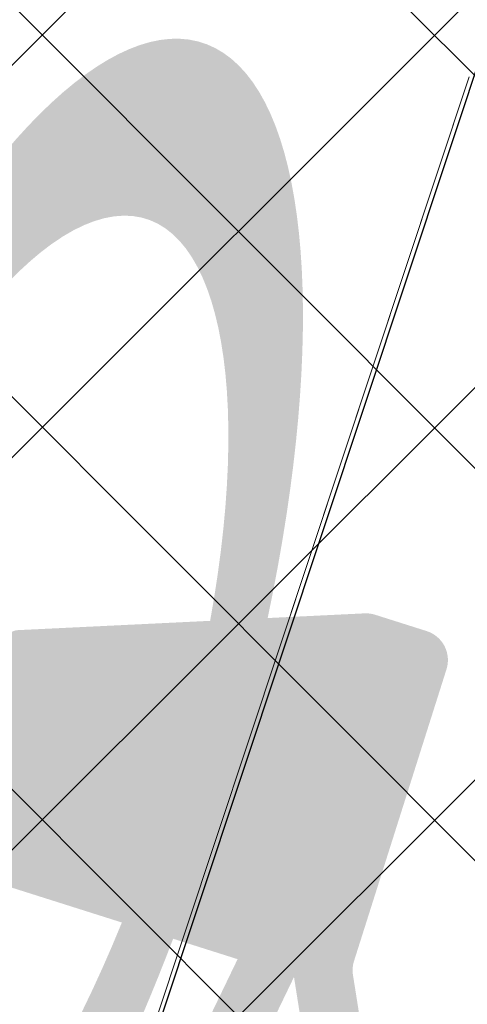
# Model space of a CAD drawing. Header units: metres. Extents: x 6599594 to 6600699, y 5687867 to 5691114.
# Tile 181 of 256: x 6599949.734 to 6599950.097, y 5688872.849 to 5688873.648. Entities that reach past the tile are written whole.
import ezdxf

# ---------------------------------------------------------------- set-up
doc = ezdxf.new("R2010")
doc.units = ezdxf.units.M
doc.header["$MEASUREMENT"] = 0
for name, pattern in [('1', [0]), ('GUK', [2, 1.5, -0.5]), ('GUZ', [1, 0.5, -0.5])]:
    doc.linetypes.add(name, pattern=pattern)
doc.layers.get('0').update_dxf_attribs({"color": 253, "linetype": 'CONTINUOUS', "lineweight": 13})
doc.layers.add('__gaPoziome', color=7, linetype='CONTINUOUS')
for name, color, linetype, lineweight in [('_kolor chodnik', 50, '1', 5), ('_kolor jezdnia', 4, '1', 0), ('_kolor pobocze', 211, '1', 5), ('_kolor zjazdy kostka', 7, '1', 5), ('_kolor ścieżka @ 1', 10, '1', 0), ('Dzialki', 130, '1', 30), ('Kontury', 252, 'GUK', 9), ('Uzytki', 252, 'GUZ', 9)]:
    doc.layers.add(name, color=color, linetype=linetype, lineweight=lineweight)
pattern_1 = [(45, (0, 0), (-0.1414213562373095, 0.1414213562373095), []), (135, (0, 0), (-0.1414213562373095, -0.1414213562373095), [])]

# ---------------------------------------------------------------- blocks, each defined once
blk = doc.blocks.new('*U1225')
at = {"linetype": 'Continuous', "lineweight": 0}
h = blk.add_hatch(color=0, dxfattribs=at)
edge = h.paths.add_edge_path()
edge.add_ellipse((-0.3500000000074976, 0.5999999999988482), major_axis=(0, 0.6000000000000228), ratio=0.3333333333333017, start_angle=352.7756741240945, end_angle=347.298609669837)
edge.add_line((-0.2379739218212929, 1.097042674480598), (-0.2315602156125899, 1.156915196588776))
edge.add_line((-0.2315602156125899, 1.156915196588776), (0.0049111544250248, 0.6839724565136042))
edge.add_arc((-0.0171736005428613, 0.672930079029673), 0.0246915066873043, -6.480149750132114e-12, 26.56505117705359, ccw=False)
edge.add_line((0.007517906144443, 0.6729300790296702), (0.0075179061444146, 0.4246915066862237))
edge.add_arc((0.032209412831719, 0.4246915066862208), 0.0246915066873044, 180, 270.0000000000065)
edge.add_line((0.032209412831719, 0.3999999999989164), (0.0760291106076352, 0.3999999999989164))
edge.add_arc((0.0760291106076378, 0.4246915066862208), 0.0246915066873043, 269.9999999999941, 290.3551038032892)
edge.add_line((0.0846177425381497, 0.4015418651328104), (0.1583063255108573, 0.4288806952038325))
edge.add_ellipse((0.349999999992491, 0.5999999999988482), major_axis=(0, 0.6000000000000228), ratio=0.3333333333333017, start_angle=131.7543516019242, end_angle=366.2961051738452)
edge.add_line((0.2871538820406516, 1.169608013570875), (0.2152697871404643, 1.519009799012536))
edge.add_line((0.2152697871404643, 1.519009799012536), (0.2505309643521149, 1.76523323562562))
edge.add_line((0.2505309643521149, 1.76523323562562), (0.256238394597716, 1.765233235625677))
edge.add_line((0.256238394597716, 1.765233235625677), (0.271304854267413, 1.807733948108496))
edge.add_line((0.271304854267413, 1.807733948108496), (0.271304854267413, 1.863168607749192))
edge.add_line((0.271304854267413, 1.863168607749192), (0.1430894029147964, 1.863168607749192))
edge.add_line((0.1430894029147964, 1.863168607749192), (0.1368954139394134, 1.807733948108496))
edge.add_line((0.1368954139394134, 1.807733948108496), (0.2025543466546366, 1.765233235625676))
edge.add_line((0.2025543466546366, 1.765233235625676), (0.1848099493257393, 1.641330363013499))
edge.add_line((0.1848099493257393, 1.641330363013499), (-0.1796683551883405, 1.641330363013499))
edge.add_line((-0.1796683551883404, 1.641330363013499), (-0.1591600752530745, 1.832776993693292))
edge.add_spline(control_points=[(-0.1591600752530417, 1.832776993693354), (-0.1570904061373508, 1.839129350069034), (-0.1468880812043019, 1.858757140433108), (-0.1198635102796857, 1.861324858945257), (-0.1004585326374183, 1.863168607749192)], knot_values=[0, 0, 0, 0, 0.0202501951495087, 0.0718217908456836, 0.0718217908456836, 0.0718217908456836, 0.0718217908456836], degree=3, periodic=0)
edge.add_line((-0.1004585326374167, 1.863168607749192), (-0.0500000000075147, 1.863168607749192))
edge.add_line((-0.0500000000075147, 1.863168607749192), (-0.0500000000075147, 1.999999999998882))
edge.add_line((-0.0500000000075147, 1.999999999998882), (-0.1309817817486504, 1.999999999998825))
edge.add_spline(control_points=[(-0.13098178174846, 1.999999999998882), (-0.1393453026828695, 1.998699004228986), (-0.1489517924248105, 1.994455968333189), (-0.1568901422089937, 1.98915083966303)], knot_values=[0.0674842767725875, 0.0674842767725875, 0.0674842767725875, 0.0674842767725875, 0.0937358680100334, 0.0937358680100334, 0.0937358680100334, 0.0937358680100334], degree=3, periodic=0)
edge.add_arc((-0.1158451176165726, 1.918452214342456), 0.0817495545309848, 120.1378761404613, 168.8932970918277)
edge.add_line((-0.1960635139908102, 1.934200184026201), (-0.2789103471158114, 1.160817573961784))
h.paths.add_polyline_path([(-0.1948081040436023, 1.499999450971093), (0.1645697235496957, 1.499999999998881), (0.0499999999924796, 0.6999999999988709), (-0.2221906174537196, 1.244381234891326)], flags=16)
edge = h.paths.add_edge_path(flags=16)
edge.add_ellipse((-0.3500000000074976, 0.5999999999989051), major_axis=(0, -0.4499999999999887), ratio=0.3500721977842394, start_angle=172.4065935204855, end_angle=524.7460656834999, ccw=False)
edge.add_line((-0.293937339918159, 1.020539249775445), (-0.3245900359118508, 0.7343935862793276))
edge.add_arc((-0.3373168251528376, 0.7357569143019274), 0.0127996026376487, 322.797032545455, 353.88563826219, ccw=False)
edge.add_line((-0.3271219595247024, 0.7280177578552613), (-0.3593446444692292, 0.6855705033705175))
edge.add_arc((-0.3302445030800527, 0.6634799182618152), 0.0365350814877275, 142.7970325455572, 179.9999999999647)
edge.add_line((-0.3667795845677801, 0.6634799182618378), (-0.366779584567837, 0.5711774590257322))
edge.add_arc((-0.3539799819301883, 0.5711774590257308), 0.0127996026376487, 180, 270.0000000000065)
edge.add_line((-0.3539799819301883, 0.558377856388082), (-0.3459871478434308, 0.558377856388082))
edge.add_arc((-0.345987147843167, 0.5711774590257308), 0.0127996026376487, 269.9999999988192, 333.0194612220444)
edge.add_spline(control_points=[(-0.3345806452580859, 0.5653704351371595), (-0.3223100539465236, 0.5894730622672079), (-0.3007053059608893, 0.6324936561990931), (-0.2827209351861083, 0.6805993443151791), (-0.2801993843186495, 0.7028830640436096), (-0.2800171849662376, 0.7045650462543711)], knot_values=[0.0078877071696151, 0.0078877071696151, 0.0078877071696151, 0.0078877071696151, 0.089430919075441, 0.1528578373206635, 0.1580227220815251, 0.1580227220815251, 0.1580227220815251, 0.1580227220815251], degree=3, periodic=0)
edge.add_line((-0.2800171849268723, 0.7045650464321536), (-0.2531900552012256, 0.9549987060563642))
edge = h.paths.add_edge_path(flags=16)
edge.add_line((0.195220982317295, 1.379012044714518), (0.2489608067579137, 1.117802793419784))
edge.add_ellipse((0.349999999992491, 0.5999999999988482), major_axis=(0, 0.6000000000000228), ratio=0.3333333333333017, start_angle=371.0414200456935, end_angle=423.1107733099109)
edge.add_line((0.1527973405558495, 0.6999999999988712), (0.0979809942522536, 0.6999999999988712))
edge.add_line((0.0979809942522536, 0.6999999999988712), (0.195220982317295, 1.379012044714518))
edge = h.paths.add_edge_path(flags=16)
edge.add_ellipse((0.349999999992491, 0.5999999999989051), major_axis=(0, -0.4499999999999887), ratio=0.3500721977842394, start_angle=316.31798467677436, end_angle=596.9330963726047, ccw=False)
edge.add_line((0.2020913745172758, 0.4451251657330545), (0.3499999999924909, 0.4999999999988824))
edge.add_arc((0.2781116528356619, 0.5949437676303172), 0.1190892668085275, 307.1318264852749, 362.4333669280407)
edge.add_line((0.3970935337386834, 0.5999999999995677), (0.3970935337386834, 0.6753084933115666))
edge.add_arc((0.372402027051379, 0.6753084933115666), 0.0246915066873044, 0, 90)
edge.add_line((0.372402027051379, 0.699999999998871), (0.1964064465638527, 0.6999999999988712))

msp = doc.modelspace()

# ---------------------------------------------------------------- hatches: boundary and pattern name
at = {"layer": '_kolor chodnik'}
h = msp.add_hatch(dxfattribs=at)
h.set_pattern_fill('ANSI37', color=256, scale=1.6)
h.set_pattern_definition(pattern_1)
h.paths.add_polyline_path([(6599849.938171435, 5688542.085872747), (6599852.232147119, 5688548.938742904), (6599853.573135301, 5688548.489851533), (6599853.827082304, 5688549.248475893), (6599851.793849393, 5688549.929093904), (6599849.895278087, 5688548.982823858), (6599847.823506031, 5688542.793750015)])
edge = h.paths.add_edge_path()
edge.add_line((6600018.106075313, 5689087.454911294), (6600022.42781917, 5689091.229234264))
edge.add_line((6600022.42781917, 5689091.229234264), (6600020.233254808, 5689093.742094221))
edge.add_line((6600020.233254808, 5689093.742094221), (6600017.159471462, 5689091.057656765))
edge.add_arc((6600023.275194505, 5689085.385140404), 8.34143334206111, 137.1531558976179, 148.8016577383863)
edge.add_line((6600016.140105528, 5689089.706021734), (6600018.106075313, 5689087.454911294))
h.paths.add_polyline_path([(6600038.501784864, 5689187.59229436), (6600037.906968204, 5689187.700586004), (6600037.638296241, 5689186.224843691), (6600038.240083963, 5689186.115282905)])
h.paths.add_polyline_path([(6600069.098302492, 5689360.276020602), (6600068.321239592, 5689360.413462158), (6600068.064048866, 5689358.936495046), (6600068.836639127, 5689358.799546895)])
h.paths.add_polyline_path([(6600082.393785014, 5689362.950258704), (6600082.941124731, 5689366.103121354), (6600081.481377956, 5689366.361351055), (6600080.923159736, 5689363.210828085)])
h.paths.add_polyline_path([(6600074.022236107, 5689388.065861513), (6600072.983907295, 5689388.249860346), (6600072.723374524, 5689386.772538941), (6600073.760538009, 5689386.588865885)])
h.paths.add_polyline_path([(6600105.602402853, 5689486.45426531), (6600106.738797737, 5689489.760539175), (6600105.28818975, 5689490.281952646), (6600104.132785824, 5689486.965912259)])
h.paths.add_polyline_path([(6600132.519778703, 5689678.737346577), (6600131.636986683, 5689678.922259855), (6600131.330470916, 5689677.453953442), (6600132.212256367, 5689677.269208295)])
h.paths.add_polyline_path([(6600156.649397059, 5689798.7449027), (6600156.48800471, 5689797.95886096), (6600157.450195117, 5689797.757316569), (6600157.615023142, 5689798.542205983)])
h.paths.add_polyline_path([(6600189.055358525, 5689948.643107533), (6600187.902868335, 5689948.884512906), (6600187.600024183, 5689947.417400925), (6600188.748131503, 5689947.176379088)])
edge = h.paths.add_edge_path()
edge.add_line((6600204.459383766, 5690032.969035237), (6600204.153258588, 5690031.227801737))
edge.add_arc((6600202.328347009, 5690027.299936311), 4.331100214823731, 41.853001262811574, 65.08011546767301, ccw=False)
edge.add_arc((6600032.903931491, 5690051.979071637), 174.020003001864, 352.8070218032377, 353.495463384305)
edge.add_arc((6600202.372679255, 5690027.343587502), 5.999999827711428, 55.12102442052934, 69.64815978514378)
edge = h.paths.add_edge_path()
edge.add_line((6600205.046027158, 5690040.265402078), (6600204.972740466, 5690038.483452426))
edge.add_arc((6600203.986269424, 5690044.401803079), 5.999999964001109, 279.4630688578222, 294.9140560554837)
edge.add_line((6600206.513819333, 5690038.960158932), (6600206.607027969, 5690041.030672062))
edge.add_arc((6600203.986269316, 5690044.401803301), 4.270000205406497, 284.3702444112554, 307.86193139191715, ccw=False)
edge = h.paths.add_edge_path()
edge.add_arc((6600203.547470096, 5690044.558759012), 6.446878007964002, 324.43500910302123, 356.20133685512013, ccw=False)
edge.add_arc((6600203.986269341, 5690044.401803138), 6.000000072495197, 323.2169970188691, 357.4193489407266)
h.paths.add_polyline_path([(6600208.910055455, 5690121.713696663), (6600208.146285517, 5690121.748120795), (6600207.125602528, 5690121.794124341), (6600209.971605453, 5690121.665851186)])
edge = h.paths.add_edge_path()
edge.add_line((6600238.769818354, 5690481.648294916), (6600240.338176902, 5690490.87374652))
edge.add_line((6600240.338176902, 5690490.87374652), (6600241.251295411, 5690510.829461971))
edge.add_line((6600241.251295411, 5690510.829461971), (6600239.524022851, 5690510.928942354))
edge.add_line((6600239.524022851, 5690510.928942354), (6600238.633343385, 5690491.167757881))
edge.add_line((6600238.633343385, 5690491.167757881), (6600234.579716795, 5690467.661262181))
edge.add_line((6600234.579716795, 5690467.661262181), (6600234.449796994, 5690464.966873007))
edge.add_arc((6600242.443669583, 5690464.607462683), 8.001948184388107, 177.4256737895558, 268.2543056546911)
edge.add_line((6600242.199903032, 5690456.609228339), (6600242.216657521, 5690457.359274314))
edge.add_line((6600242.216657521, 5690457.359274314), (6600242.305257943, 5690458.836738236))
edge.add_arc((6600242.444504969, 5690464.607952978), 5.772894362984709, 177.0298084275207, 268.6178439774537, ccw=False)
edge.add_line((6600236.679365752, 5690464.907083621), (6600236.951876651, 5690470.95443634))
edge.add_line((6600236.951876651, 5690470.95443634), (6600238.15078669, 5690478.210832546))
edge.add_line((6600238.15078669, 5690478.210832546), (6600238.769818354, 5690481.648294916))
h.paths.add_polyline_path([(6600238.769818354, 5690481.648294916), (6600238.15078669, 5690478.210832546), (6600239.670056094, 5690477.930590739), (6600240.266710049, 5690481.376366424)])
edge = h.paths.add_edge_path()
edge.add_line((6600223.366500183, 5690460.339976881), (6600223.278629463, 5690457.997544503))
edge.add_arc((6600220.967166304, 5690465.656339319), 7.999999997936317, 286.7940807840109, 300.2738222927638)
edge.add_line((6600225.000231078, 5690458.747331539), (6600225.240084, 5690461.623695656))
edge.add_arc((6600221.105749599, 5690465.648640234), 5.76999998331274, 293.06724424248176, 315.7681070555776, ccw=False)
edge = h.paths.add_edge_path()
edge.add_arc((6600220.025145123, 5690444.676291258), 5.770000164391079, 37.996647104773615, 59.94382588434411, ccw=False)
edge.add_line((6600224.572175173, 5690448.22839199), (6600224.817793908, 5690451.081798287))
edge.add_arc((6600220.025145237, 5690444.676291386), 7.999999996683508, 53.19588653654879, 68.15166733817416)
edge.add_line((6600223.00235276, 5690452.101669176), (6600222.91504296, 5690449.670427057))
edge = h.paths.add_edge_path()
edge.add_arc((6600221.105749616, 5690465.648640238), 7.999999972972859, 328.0222308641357, 357.0132597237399)
edge.add_line((6600229.094882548, 5690465.23180147), (6600229.218816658, 5690467.593604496))
edge.add_line((6600229.218816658, 5690467.593604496), (6600228.218919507, 5690467.645774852))
edge.add_line((6600228.218919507, 5690467.645774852), (6600227.891778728, 5690461.411918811))
h.paths.add_polyline_path([(6600200.980142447, 5690012.236744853), (6600202.317278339, 5690011.956662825), (6600202.522293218, 5690012.935421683), (6600201.182321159, 5690013.216097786)])
h.paths.add_polyline_path([(6600196.457878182, 5689983.98337835), (6600195.202332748, 5689984.246370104), (6600194.899091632, 5689982.777335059), (6600196.150355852, 5689982.515240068)])
edge = h.paths.add_edge_path()
edge.add_line((6600112.305909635, 5689517.991018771), (6600112.691041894, 5689519.807934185))
edge.add_line((6600112.691041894, 5689519.807934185), (6600113.245521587, 5689522.423769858))
edge.add_line((6600113.245521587, 5689522.423769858), (6600111.553124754, 5689522.782507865))
edge.add_line((6600111.553124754, 5689522.782507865), (6600107.405864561, 5689503.21722655))
edge.add_line((6600107.405864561, 5689503.21722655), (6600099.494506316, 5689480.361667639))
edge.add_line((6600099.494506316, 5689480.361667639), (6600099.182814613, 5689478.891218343))
edge.add_arc((6600107.008997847, 5689477.232359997), 8.000059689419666, 168.0325629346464, 257.7529108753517)
edge.add_line((6600105.311960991, 5689469.414366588), (6600105.784990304, 5689471.593619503))
edge.add_arc((6600107.008927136, 5689477.232314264), 5.769999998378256, 168.0321375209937, 257.7533362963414, ccw=False)
edge.add_line((6600101.364343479, 5689478.42879883), (6600101.647245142, 5689479.76342708))
edge.add_line((6600101.647245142, 5689479.76342708), (6600104.132785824, 5689486.965912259))
edge.add_line((6600104.132785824, 5689486.965912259), (6600105.28818975, 5689490.281952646))
edge.add_line((6600105.28818975, 5689490.281952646), (6600108.240043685, 5689498.809726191))
edge.add_line((6600108.240043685, 5689498.809726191), (6600112.305909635, 5689517.991018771))
h.paths.add_polyline_path([(6600136.009573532, 5689645.499114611), (6600138.333647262, 5689645.012304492), (6600138.661671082, 5689646.578318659), (6600134.869459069, 5689647.372651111)])
at = {"layer": '_kolor jezdnia'}
h = msp.add_hatch(dxfattribs=at)
h.set_pattern_fill('ANSI37', color=4, scale=3.5)
h.set_pattern_definition([(45, (0, 0), (-0.3093592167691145, 0.3093592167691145), []), (135, (0, 0), (-0.3093592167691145, -0.3093592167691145), [])])
edge = h.paths.add_edge_path()
edge.add_line((6599833.066047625, 5688539.933393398), (6599850.649511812, 5688527.983462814))
edge.add_arc((6599857.337592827, 5688536.653968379), 10.95025544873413, 169.5012687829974, 232.3548431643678, ccw=False)
edge.add_arc((6599858.085851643, 5688536.618142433), 11.69295282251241, 162.2507788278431, 169.9967502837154, ccw=False)
edge.add_line((6599846.949484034, 5688540.182754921), (6599847.823506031, 5688542.793750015))
edge.add_line((6599847.823506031, 5688542.793750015), (6599849.895278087, 5688548.982823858))
edge.add_line((6599849.895278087, 5688548.982823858), (6599852.434748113, 5688556.56906746))
edge.add_line((6599852.434748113, 5688556.56906746), (6599928.48625871, 5688783.760284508))
edge.add_line((6599928.48625871, 5688783.760284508), (6599931.025728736, 5688791.34652811))
edge.add_line((6599931.025728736, 5688791.34652811), (6599996.657773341, 5688987.411326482))
edge.add_line((6599996.657773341, 5688987.411326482), (6599999.197243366, 5688994.997570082))
edge.add_line((6599999.197243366, 5688994.997570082), (6600021.930100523, 5689062.908193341))
edge.add_line((6600021.930100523, 5689062.908193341), (6600017.620224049, 5689067.371531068))
edge.add_line((6600017.620224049, 5689067.371531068), (6600016.714558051, 5689064.654078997))
edge.add_line((6600016.714558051, 5689064.654078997), (6600012.423620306, 5689051.835617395))
edge.add_line((6600012.423620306, 5689051.835617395), (6600009.884150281, 5689044.249373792))
edge.add_line((6600009.884150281, 5689044.249373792), (6599977.53516164, 5688947.612159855))
edge.add_line((6599977.53516164, 5688947.612159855), (6599974.995691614, 5688940.025916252))
edge.add_line((6599974.995691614, 5688940.025916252), (6599942.096912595, 5688841.746295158))
edge.add_line((6599942.096912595, 5688841.746295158), (6599939.557442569, 5688834.160051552))
edge.add_line((6599939.557442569, 5688834.160051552), (6599882.679288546, 5688664.246042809))
edge.add_line((6599882.679288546, 5688664.246042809), (6599880.139818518, 5688656.659799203))
edge.add_line((6599880.139818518, 5688656.659799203), (6599852.46454386, 5688573.984527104))
edge.add_line((6599852.46454386, 5688573.984527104), (6599842.470137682, 5688544.127903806))
edge.add_arc((6599835.706422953, 5688546.652910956), 7.219660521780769, 248.5480913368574, 339.52856074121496, ccw=False)
h.paths.add_polyline_path([(6600044.653202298, 5689172.271628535), (6600046.276244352, 5689181.431901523), (6600047.759199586, 5689189.801539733), (6600051.0603021, 5689208.432603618), (6600052.368792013, 5689215.817578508), (6600054.808584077, 5689229.587499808), (6600056.11707399, 5689236.972474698), (6600057.346666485, 5689243.912161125), (6600058.655146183, 5689251.297078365), (6600058.831439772, 5689252.292060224), (6600060.098987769, 5689259.445963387), (6600060.139929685, 5689259.677035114), (6600061.407468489, 5689266.830886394), (6600072.329030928, 5689328.470998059), (6600073.637511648, 5689335.855921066), (6600077.337304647, 5689356.73715072), (6600078.820259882, 5689365.106788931), (6600081.142794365, 5689378.214921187), (6600082.538516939, 5689386.092227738), (6600095.187867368, 5689457.483787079), (6600091.082877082, 5689465.8405575), (6600089.043088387, 5689454.328211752), (6600087.870641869, 5689447.711051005), (6600087.560133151, 5689445.958573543), (6600086.562151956, 5689440.326076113), (6600082.433200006, 5689417.022719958), (6600080.95024477, 5689408.65308175), (6600077.202698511, 5689387.502337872), (6600075.719743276, 5689379.132699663), (6600073.469199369, 5689366.430874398), (6600071.986244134, 5689358.061236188), (6600069.98686466, 5689346.776955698), (6600068.591142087, 5689338.899649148), (6600065.559290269, 5689321.78820693), (6600064.163567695, 5689313.910900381), (6600059.719426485, 5689288.828650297), (6600058.323703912, 5689280.951343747), (6600057.563846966, 5689276.662793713), (6600056.168124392, 5689268.785487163), (6600054.804920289, 5689261.091711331), (6600053.409197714, 5689253.21440478), (6600053.264817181, 5689252.399536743), (6600051.869094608, 5689244.522230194), (6600051.183555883, 5689240.653124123), (6600049.787833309, 5689232.775817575), (6600046.593849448, 5689214.749319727), (6600045.198126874, 5689206.872013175), (6600044.41754409, 5689202.466488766), (6600042.934588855, 5689194.096850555), (6600036.429952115, 5689157.38538759), (6600034.946996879, 5689149.01574938), (6600030.579776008, 5689124.367629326), (6600027.529365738, 5689107.151445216), (6600024.895072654, 5689094.014582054), (6600030.583685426, 5689094.264316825), (6600032.945013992, 5689106.191885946), (6600043.170247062, 5689163.901990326)])
edge = h.paths.add_edge_path()
edge.add_line((6600111.106812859, 5689535.144351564), (6600111.256844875, 5689535.85214863))
edge.add_line((6600111.256844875, 5689535.85214863), (6600112.915748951, 5689543.678261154))
edge.add_line((6600112.915748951, 5689543.678261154), (6600117.304772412, 5689564.384094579))
edge.add_line((6600117.304772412, 5689564.384094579), (6600119.067357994, 5689572.699339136))
edge.add_line((6600119.067357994, 5689572.699339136), (6600120.087667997, 5689577.512794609))
edge.add_line((6600120.087667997, 5689577.512794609), (6600121.642890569, 5689584.849775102))
edge.add_line((6600121.642890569, 5689584.849775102), (6600128.436769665, 5689616.900852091))
edge.add_line((6600128.436769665, 5689616.900852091), (6600129.991992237, 5689624.237832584))
edge.add_line((6600129.991992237, 5689624.237832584), (6600132.660554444, 5689636.827148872))
edge.add_line((6600132.660554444, 5689636.827148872), (6600133.208838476, 5689639.444704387))
edge.add_line((6600133.208838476, 5689639.444704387), (6600134.848957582, 5689647.274775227))
edge.add_line((6600134.848957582, 5689647.274775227), (6600138.97649476, 5689666.979995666))
edge.add_line((6600138.97649476, 5689666.979995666), (6600140.51410642, 5689674.320687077))
edge.add_line((6600140.51410642, 5689674.320687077), (6600145.209128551, 5689696.735129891))
edge.add_line((6600145.209128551, 5689696.735129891), (6600146.746740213, 5689704.075821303))
edge.add_line((6600146.746740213, 5689704.075821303), (6600151.462308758, 5689726.588354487))
edge.add_line((6600151.462308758, 5689726.588354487), (6600152.999920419, 5689733.929045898))
edge.add_line((6600152.999920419, 5689733.929045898), (6600155.244070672, 5689744.642813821))
edge.add_line((6600155.244070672, 5689744.642813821), (6600156.781682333, 5689751.983505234))
edge.add_line((6600156.781682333, 5689751.983505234), (6600161.635515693, 5689775.156126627))
edge.add_line((6600161.635515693, 5689775.156126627), (6600163.378142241, 5689783.475576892))
edge.add_line((6600163.378142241, 5689783.475576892), (6600163.850769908, 5689785.731942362))
edge.add_line((6600163.850769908, 5689785.731942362), (6600167.028500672, 5689800.902704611))
edge.add_line((6600167.028500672, 5689800.902704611), (6600179.49088801, 5689860.399222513))
edge.add_line((6600179.49088801, 5689860.399222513), (6600181.233514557, 5689868.718672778))
edge.add_line((6600181.233514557, 5689868.718672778), (6600181.84713393, 5689871.648144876))
edge.add_line((6600181.84713393, 5689871.648144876), (6600183.384745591, 5689878.988836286))
edge.add_line((6600183.384745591, 5689878.988836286), (6600184.935818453, 5689886.393792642))
edge.add_line((6600184.935818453, 5689886.393792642), (6600186.575937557, 5689894.223863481))
edge.add_line((6600186.575937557, 5689894.223863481), (6600194.05133812, 5689929.912074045))
edge.add_line((6600194.05133812, 5689929.912074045), (6600195.691457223, 5689937.742144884))
edge.add_line((6600195.691457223, 5689937.742144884), (6600202.915799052, 5689972.231779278))
edge.add_line((6600202.915799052, 5689972.231779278), (6600204.555918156, 5689980.061850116))
edge.add_line((6600204.555918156, 5689980.061850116), (6600206.062781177, 5689987.255744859))
edge.add_line((6600206.062781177, 5689987.255744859), (6600207.702900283, 5689995.085815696))
edge.add_line((6600207.702900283, 5689995.085815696), (6600210.232559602, 5690007.162628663))
edge.add_line((6600210.232559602, 5690007.162628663), (6600211.694938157, 5690014.144150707))
edge.add_arc((6600028.177652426, 5690052.584442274), 187.5000004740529, 348.1696294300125, 357.4195276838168)
edge.add_line((6600215.487522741, 5690044.142720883), (6600208.310270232, 5690026.480446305))
edge.add_arc((6600032.903933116, 5690051.97907145), 177.2500013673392, 348.1696294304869, 351.7289130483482, ccw=False)
edge.add_line((6600206.38894146, 5690015.640182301), (6600205.966941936, 5690013.625519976))
edge.add_line((6600205.966941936, 5690013.625519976), (6600204.326822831, 5690005.795449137))
edge.add_line((6600204.326822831, 5690005.795449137), (6600197.076961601, 5689971.183982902))
edge.add_line((6600197.076961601, 5689971.183982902), (6600195.334335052, 5689962.864532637))
edge.add_line((6600195.334335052, 5689962.864532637), (6600193.44722506, 5689953.855305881))
edge.add_line((6600193.44722506, 5689953.855305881), (6600191.909227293, 5689946.512771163))
edge.add_line((6600191.909227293, 5689946.512771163), (6600185.496844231, 5689915.899498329))
edge.add_line((6600185.496844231, 5689915.899498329), (6600183.856521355, 5689908.068454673))
edge.add_line((6600183.856521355, 5689908.068454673), (6600182.066605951, 5689899.523243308))
edge.add_line((6600182.066605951, 5689899.523243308), (6600180.32407057, 5689891.204228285))
edge.add_line((6600180.32407057, 5689891.204228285), (6600174.320344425, 5689862.541919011))
edge.add_line((6600174.320344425, 5689862.541919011), (6600172.577809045, 5689854.222903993))
edge.add_line((6600172.577809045, 5689854.222903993), (6600163.663810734, 5689811.666703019))
edge.add_line((6600163.663810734, 5689811.666703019), (6600162.023782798, 5689803.837067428))
edge.add_line((6600162.023782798, 5689803.837067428), (6600160.924220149, 5689798.587659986))
edge.add_line((6600160.924220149, 5689798.587659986), (6600159.279208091, 5689790.734229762))
edge.add_line((6600159.279208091, 5689790.734229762), (6600157.107250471, 5689780.365115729))
edge.add_line((6600157.107250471, 5689780.365115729), (6600155.462238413, 5689772.511685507))
edge.add_line((6600155.462238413, 5689772.511685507), (6600153.380318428, 5689762.572418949))
edge.add_line((6600153.380318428, 5689762.572418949), (6600151.735124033, 5689754.718118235))
edge.add_line((6600151.735124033, 5689754.718118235), (6600148.586504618, 5689739.686336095))
edge.add_line((6600148.586504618, 5689739.686336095), (6600146.885007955, 5689731.563243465))
edge.add_line((6600146.885007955, 5689731.563243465), (6600141.75088822, 5689707.052510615))
edge.add_line((6600141.75088822, 5689707.052510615), (6600140.110896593, 5689699.223048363))
edge.add_line((6600140.110896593, 5689699.223048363), (6600133.483561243, 5689667.583574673))
edge.add_line((6600133.483561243, 5689667.583574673), (6600131.860394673, 5689659.834436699))
edge.add_line((6600131.860394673, 5689659.834436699), (6600131.740984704, 5689659.26436315))
edge.add_line((6600131.740984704, 5689659.26436315), (6600130.117814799, 5689651.515209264))
edge.add_line((6600130.117814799, 5689651.515209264), (6600127.27873359, 5689637.961189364))
edge.add_line((6600127.27873359, 5689637.961189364), (6600126.924568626, 5689636.290366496))
edge.add_line((6600126.924568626, 5689636.290366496), (6600125.166244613, 5689627.995226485))
edge.add_line((6600125.166244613, 5689627.995226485), (6600118.009503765, 5689594.232298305))
edge.add_line((6600118.009503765, 5689594.232298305), (6600116.25117975, 5689585.937158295))
edge.add_line((6600116.25117975, 5689585.937158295), (6600113.665314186, 5689573.737975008))
edge.add_line((6600113.665314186, 5689573.737975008), (6600111.898534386, 5689565.402943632))
edge.add_line((6600111.898534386, 5689565.402943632), (6600104.889982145, 5689532.339115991))
edge.add_line((6600104.889982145, 5689532.339115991), (6600103.22663594, 5689524.492047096))
edge.add_line((6600103.22663594, 5689524.492047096), (6600096.623876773, 5689493.342605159))
edge.add_line((6600096.623876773, 5689493.342605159), (6600094.968986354, 5689485.535427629))
edge.add_line((6600094.968986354, 5689485.535427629), (6600094.300101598, 5689482.379870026))
edge.add_line((6600094.300101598, 5689482.379870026), (6600099.182814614, 5689478.891218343))
edge.add_line((6600099.182814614, 5689478.891218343), (6600099.494506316, 5689480.361667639))
edge.add_line((6600099.494506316, 5689480.361667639), (6600111.106812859, 5689535.144351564))
edge = h.paths.add_edge_path()
edge.add_arc((6600239.213891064, 5690851.400367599), 10.00000000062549, -2.8342403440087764, 76.13703556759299, ccw=False)
edge.add_line((6600249.201658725, 5690850.905901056), (6600249.082723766, 5690848.503524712))
edge.add_line((6600249.082723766, 5690848.503524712), (6600247.016487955, 5690806.767468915))
edge.add_line((6600247.016487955, 5690806.767468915), (6600246.092398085, 5690789.152178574))
edge.add_line((6600246.092398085, 5690789.152178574), (6600233.768116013, 5690572.015170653))
edge.add_line((6600233.768116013, 5690572.015170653), (6600228.959056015, 5690465.296202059))
edge.add_line((6600228.959056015, 5690465.296202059), (6600234.588724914, 5690465.017134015))
edge.add_line((6600234.588724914, 5690465.017134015), (6600239.262540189, 5690571.767576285))
edge.add_line((6600239.262540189, 5690571.767576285), (6600252.50503885, 5690806.400146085))
edge.add_line((6600252.50503885, 5690806.400146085), (6600254.569211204, 5690848.094521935))
edge.add_arc((6600262.559425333, 5690847.6989487), 7.999999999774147, 76.13703557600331, 177.1657596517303, ccw=False)
edge.add_line((6600264.476229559, 5690855.465921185), (6600241.609896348, 5690861.109083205))
edge = h.paths.add_edge_path()
edge.add_line((6600250.031475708, 5690451.625307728), (6600250.231741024, 5690455.772579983))
edge.add_line((6600250.231741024, 5690455.772579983), (6600246.257763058, 5690456.417303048))
edge.add_line((6600246.257763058, 5690456.417303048), (6600242.171761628, 5690456.61060902))
edge.add_arc((6600242.563100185, 5690464.586983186), 7.985968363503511, 176.9123644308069, 267.1911945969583, ccw=False)
edge.add_line((6600234.588724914, 5690465.017134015), (6600228.959056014, 5690465.296202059))
edge.add_arc((6600220.965133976, 5690465.657286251), 8.002072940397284, 267.8289300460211, 357.413716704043, ccw=False)
edge.add_line((6600220.661989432, 5690457.660957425), (6600212.406915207, 5690458.119572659))
edge.add_line((6600212.406915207, 5690458.119572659), (6600208.431872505, 5690457.817501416))
edge.add_line((6600208.431872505, 5690457.817501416), (6600208.233912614, 5690454.548331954))
edge.add_line((6600208.233912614, 5690454.548331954), (6600212.129565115, 5690453.127270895))
edge.add_line((6600212.129565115, 5690453.127270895), (6600218.640548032, 5690452.76554962))
edge.add_line((6600218.640548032, 5690452.76554962), (6600216.486747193, 5690452.885205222))
edge.add_line((6600216.486747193, 5690452.885205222), (6600220.468905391, 5690452.663974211))
edge.add_arc((6600220.025145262, 5690444.676291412), 7.99999997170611, -0.3386579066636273, 86.8201700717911, ccw=False)
edge.add_line((6600228.025005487, 5690444.629006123), (6600227.803602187, 5690439.649256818))
edge.add_line((6600227.803602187, 5690439.649256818), (6600226.885525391, 5690435.936828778))
edge.add_line((6600226.885525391, 5690435.936828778), (6600225.534849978, 5690405.967249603))
edge.add_line((6600225.534849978, 5690405.967249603), (6600226.115199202, 5690402.187514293))
edge.add_line((6600226.115199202, 5690402.187514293), (6600213.445139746, 5690121.008786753))
edge.add_line((6600213.445139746, 5690121.008786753), (6600213.352800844, 5690118.960058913))
edge.add_line((6600213.352800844, 5690118.960058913), (6600209.980184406, 5690044.131649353))
edge.add_arc((6600203.98626942, 5690044.401803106), 5.999999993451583, 257.4162346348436, 357.41934921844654, ccw=False)
edge.add_line((6600202.679069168, 5690038.545931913), (6600201.589735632, 5690033.666039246))
edge.add_line((6600201.589735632, 5690033.666039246), (6600203.67987942, 5690033.199458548))
edge.add_arc((6600202.372679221, 5690027.343587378), 5.999999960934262, -8.27108729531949, 77.41623506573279, ccw=False)
edge.add_line((6600208.310270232, 5690026.480446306), (6600215.487522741, 5690044.142720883))
edge.add_line((6600215.487522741, 5690044.142720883), (6600216.199687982, 5690059.9446614))
edge.add_line((6600216.199687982, 5690059.9446614), (6600216.537356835, 5690067.437056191))
edge.add_line((6600216.537356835, 5690067.437056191), (6600223.893528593, 5690230.66011469))
edge.add_line((6600223.893528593, 5690230.66011469), (6600224.231197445, 5690238.152509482))
edge.add_line((6600224.231197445, 5690238.152509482), (6600233.507835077, 5690443.987992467))
edge.add_arc((6600241.499722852, 5690443.627812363), 7.999999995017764, 87.29208981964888, 177.4195277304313, ccw=False)
edge.add_line((6600241.877677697, 5690451.618879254), (6600246.021541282, 5690451.422886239))
edge.add_line((6600246.021541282, 5690451.422886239), (6600246.427694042, 5690451.44338883))
edge.add_line((6600246.427694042, 5690451.44338883), (6600246.79397003, 5690451.461878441))
edge.add_line((6600246.79397003, 5690451.461878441), (6600250.031475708, 5690451.625307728))
edge = h.paths.add_edge_path()
edge.add_line((6600007.33756506, 5689086.20374581), (6600006.980466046, 5689080.740822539))
edge.add_line((6600006.980466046, 5689080.740822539), (6600007.229745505, 5689080.720859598))
edge.add_line((6600007.229745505, 5689080.720859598), (6600008.093335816, 5689080.601653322))
edge.add_line((6600008.093335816, 5689080.601653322), (6600008.702681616, 5689080.53831051))
edge.add_arc((6600008.140193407, 5689070.554142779), 9.999999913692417, -18.557800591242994, 86.77547804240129, ccw=False)
edge.add_line((6600017.620224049, 5689067.371531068), (6600021.930100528, 5689062.908193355))
edge.add_arc((6599734.83819726, 5689159.011261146), 302.7499967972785, 341.4922000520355, 343.8640860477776)
edge.add_arc((6600034.895369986, 5689072.315877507), 9.581213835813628, 98.63328270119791, 164.5273290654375, ccw=False)
edge.add_line((6600033.457137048, 5689081.788529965), (6600033.832640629, 5689081.798737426))
edge.add_line((6600033.832640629, 5689081.798737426), (6600034.422462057, 5689082.05700874))
edge.add_line((6600034.422462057, 5689082.05700874), (6600036.833623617, 5689082.139040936))
edge.add_line((6600036.833623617, 5689082.139040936), (6600036.730225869, 5689087.148851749))
edge.add_line((6600036.730225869, 5689087.148851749), (6600036.579860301, 5689087.134303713))
edge.add_arc((6600036.479565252, 5689093.136286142), 6.002820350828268, 169.1687651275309, 270.9573417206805, ccw=False)
edge.add_line((6600030.583685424, 5689094.264316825), (6600024.895072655, 5689094.014582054))
edge.add_arc((6600015.200558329, 5689096.162123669), 9.929528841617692, 271.0943432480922, 347.5094668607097, ccw=False)
edge.add_arc((6600014.909438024, 5689089.646776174), 3.446070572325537, 264.4236009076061, 278.0194998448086, ccw=False)
edge.add_line((6600014.574573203, 5689086.217014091), (6600014.299554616, 5689086.232508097))
edge.add_line((6600014.299554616, 5689086.232508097), (6600010.474232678, 5689086.448019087))
edge.add_line((6600010.474232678, 5689086.448019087), (6600007.33756506, 5689086.20374581))
edge = h.paths.add_edge_path()
edge.add_line((6600105.490725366, 5689463.953528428), (6600106.927559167, 5689464.047234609))
edge.add_line((6600106.927559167, 5689464.047234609), (6600107.835, 5689468.66))
edge.add_line((6600107.835, 5689468.66), (6600105.311960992, 5689469.414366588))
edge.add_arc((6600107.008997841, 5689477.232359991), 8.000059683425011, 168.0325628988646, 257.75291091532, ccw=False)
edge.add_line((6600099.182814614, 5689478.891218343), (6600094.300101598, 5689482.379870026))
edge.add_arc((6600586.245114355, 5689378.104238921), 502.8750369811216, 168.032376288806, 169.9522165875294)
edge.add_line((6600091.082877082, 5689465.8405575), (6600095.187867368, 5689457.483787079))
edge.add_arc((6600103.065173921, 5689456.088064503), 8.000000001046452, 77.7533362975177, 169.9524553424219, ccw=False)
edge.add_line((6600104.762140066, 5689463.906012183), (6600105.490725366, 5689463.953528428))
at = {"layer": '_kolor pobocze'}
h = msp.add_hatch(dxfattribs=at)
h.set_pattern_fill('ANSI37', color=256, scale=1.6)
h.set_pattern_definition(pattern_1)
edge = h.paths.add_edge_path()
edge.add_line((6600035.926965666, 5689101.569442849), (6600036.046865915, 5689102.311543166))
edge.add_arc((6600058.171848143, 5689233.778275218), 133.3154772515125, 259.4578941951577, 260.4470163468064, ccw=False)
edge.add_line((6600033.780707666, 5689102.713067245), (6600032.142559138, 5689101.847662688))
edge.add_arc((6599734.838175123, 5689159.011266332), 302.7500195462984, 347.6801154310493, 349.11639019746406, ccw=False)
edge.add_arc((6600036.478170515, 5689093.133441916), 6.000000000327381, 167.68011541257, 271.5571101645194)
edge.add_line((6600036.64121064, 5689087.1356575), (6600036.730491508, 5689087.137804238))
edge.add_line((6600036.730491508, 5689087.137804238), (6600036.712463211, 5689087.887583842))
edge.add_line((6600036.712463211, 5689087.887583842), (6600036.559840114, 5689087.884077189))
edge.add_arc((6600036.482532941, 5689093.14290691), 5.259397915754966, 170.6455005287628, 270.8422131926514, ccw=False)
edge.add_arc((6600545.796425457, 5688991.216220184), 524.6691769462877, 167.9170060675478, 168.7028219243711, ccw=False)
edge.add_line((6600032.751078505, 5689101.044345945), (6600034.011432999, 5689101.917298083))
edge.add_line((6600034.011432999, 5689101.917298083), (6600035.926965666, 5689101.569442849))
edge = h.paths.add_edge_path()
edge.add_line((6600002.828843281, 5688994.032881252), (6600003.066918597, 5688994.74409159))
edge.add_line((6600003.066918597, 5688994.74409159), (6600001.227880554, 5688995.359703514))
edge.add_line((6600001.227880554, 5688995.359703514), (6600000.55876659, 5688996.702196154))
edge.add_line((6600000.55876659, 5688996.702196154), (6600022.641310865, 5689062.67011804))
edge.add_arc((6599734.838193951, 5689159.011262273), 303.5000002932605, 341.4922000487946, 343.8640860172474)
edge.add_arc((6600035.267451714, 5689072.092773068), 9.250000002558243, 91.55711016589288, 163.8640860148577, ccw=False)
edge.add_line((6600035.016098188, 5689081.339357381), (6600036.868703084, 5689081.389717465))
edge.add_line((6600036.868703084, 5689081.389717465), (6600036.850674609, 5689082.139504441))
edge.add_line((6600036.850674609, 5689082.139504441), (6600034.99571817, 5689082.089080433))
edge.add_arc((6600035.267451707, 5689072.092773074), 9.999999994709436, 91.55711014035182, 163.8640860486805)
edge.add_arc((6599734.838192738, 5689159.011262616), 302.7500015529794, 341.4922000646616, 343.8640860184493, ccw=False)
edge.add_line((6600021.930100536, 5689062.908193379), (6599999.748942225, 5688996.645678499))
edge.add_line((6599999.748942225, 5688996.645678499), (6600000.695212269, 5688994.747107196))
edge.add_line((6600000.695212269, 5688994.747107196), (6600002.828843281, 5688994.032881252))
h.paths.add_polyline_path([(6599971.7492186, 5688907.297112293), (6599971.084233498, 5688908.631320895), (6599997.822068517, 5688988.526766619), (6599999.164561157, 5688989.195880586), (6600001.003599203, 5688988.580268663), (6600001.241674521, 5688989.291479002), (6599999.108043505, 5688990.005704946), (6599997.209472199, 5688989.059434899), (6599970.270280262, 5688908.583087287), (6599971.216550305, 5688906.684515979), (6599973.350181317, 5688905.970290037), (6599973.588256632, 5688906.681500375)])
h.paths.add_polyline_path([(6599932.504667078, 5688790.060553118), (6599931.835553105, 5688791.403045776), (6599968.343406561, 5688900.4641754), (6599969.685899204, 5688901.133289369), (6599971.524937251, 5688900.517677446), (6599971.763012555, 5688901.228887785), (6599969.629381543, 5688901.94311373), (6599967.730810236, 5688900.996843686), (6599931.025728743, 5688791.34652811), (6599931.971998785, 5688789.447956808), (6599934.105629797, 5688788.73373086), (6599934.343705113, 5688789.4449412)])
at = {"layer": '_kolor zjazdy kostka'}
h = msp.add_hatch(dxfattribs=at)
h.set_pattern_fill('ANSI37', color=256, scale=1.6)
h.set_pattern_definition(pattern_1)
h.paths.add_polyline_path([(6600244.137440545, 5690813.934732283), (6600242.369522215, 5690814.022127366), (6600242.097568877, 5690808.528921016), (6600243.865482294, 5690808.441426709)])
h.paths.add_polyline_path([(6600247.012128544, 5690806.679412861), (6600247.442736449, 5690815.377295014), (6600247.393289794, 5690814.378518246), (6600247.113277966, 5690808.722537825)])
h.paths.add_polyline_path([(6600242.297085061, 5690788.088808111), (6600240.958726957, 5690788.155683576), (6600240.648818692, 5690782.664569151), (6600241.987258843, 5690782.599147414)])
h.paths.add_polyline_path([(6600245.558275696, 5690780.919298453), (6600246.037231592, 5690789.405686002), (6600244.985820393, 5690788.453468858), (6600244.612601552, 5690781.981345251)])
h.paths.add_polyline_path([(6600241.348405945, 5690723.711515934), (6600242.272017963, 5690722.691689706), (6600242.749709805, 5690731.155680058), (6600241.698138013, 5690730.203317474), (6600241.472690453, 5690726.27550499)])
h.paths.add_polyline_path([(6600225.772794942, 5690394.589141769), (6600224.731429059, 5690393.637598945), (6600224.461246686, 5690387.644646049), (6600225.412923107, 5690386.603142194)])
h.paths.add_polyline_path([(6600223.012390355, 5690333.280720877), (6600223.372595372, 5690341.272607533), (6600222.32835346, 5690340.318436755), (6600222.058239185, 5690334.324941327)])
h.paths.add_polyline_path([(6600215.496388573, 5690166.390602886), (6600215.856593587, 5690174.382489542), (6600214.812834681, 5690173.428760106), (6600214.542018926, 5690167.435062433)])
h.paths.add_polyline_path([(6600212.446537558, 5690121.053392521), (6600213.399499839, 5690120.010473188), (6600213.788744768, 5690128.503024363), (6600212.745135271, 5690127.54943145)])
h.paths.add_polyline_path([(6600209.977420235, 5690121.665589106), (6600210.225142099, 5690127.162117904), (6600207.346107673, 5690127.291879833), (6600207.119593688, 5690121.794395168)])
h.paths.add_polyline_path([(6600207.950178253, 5690070.725854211), (6600204.880846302, 5690070.828947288), (6600204.643784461, 5690065.333808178), (6600207.702521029, 5690065.204598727)])
h.paths.add_polyline_path([(6600200.981479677, 5690012.236464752), (6600199.969248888, 5690007.339980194), (6600201.282587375, 5690007.064882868), (6600202.31726072, 5690011.956666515)])
h.paths.add_polyline_path([(6600193.613960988, 5689970.406358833), (6600192.398010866, 5689970.660657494), (6600191.286205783, 5689965.274578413), (6600192.486379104, 5689965.023185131)])
h.paths.add_polyline_path([(6600189.061271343, 5689948.671423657), (6600189.98413328, 5689953.050774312), (6600188.818902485, 5689953.32186217), (6600187.908781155, 5689948.91282903)])
h.paths.add_polyline_path([(6600180.976201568, 5689915.317449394), (6600179.952861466, 5689910.421322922), (6600181.008474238, 5689910.200199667), (6600182.033843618, 5689915.09540201)])
h.paths.add_polyline_path([(6600176.508279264, 5689893.538690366), (6600177.476023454, 5689893.335973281), (6600178.603605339, 5689898.719146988), (6600177.636002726, 5689898.922290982)])
h.paths.add_polyline_path([(6600179.28182965, 5689859.401159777), (6600180.522246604, 5689860.211927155), (6600181.057490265, 5689860.561775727), (6600183.598022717, 5689860.029600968), (6600184.726606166, 5689865.412570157), (6600182.186324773, 5689865.943033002), (6600181.604764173, 5689866.832779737), (6600181.024456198, 5689867.720610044)])
h.paths.add_polyline_path([(6600160.200810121, 5689810.862606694), (6600159.232772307, 5689811.065842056), (6600158.207991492, 5689806.171529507), (6600159.175735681, 5689805.968812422)])
h.paths.add_polyline_path([(6600156.49391753, 5689797.987177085), (6600155.463416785, 5689793.068691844), (6600156.431160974, 5689792.865974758), (6600157.461419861, 5689797.784520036)])
edge = h.paths.add_edge_path()
edge.add_arc((6600173.111981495, 5689800.679690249), 5.999999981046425, 204.673115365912, 239.5411154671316, ccw=False)
edge.add_arc((6600173.162096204, 5689800.685330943), 6.047914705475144, 168.3203586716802, 204.5234866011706, ccw=False)
edge.add_line((6600167.239404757, 5689801.9096668), (6600163.651667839, 5689784.781499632))
edge.add_arc((6600169.524220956, 5689783.551410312), 5.999999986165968, 139.2146049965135, 168.1696294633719, ccw=False)
edge.add_arc((6600169.524220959, 5689783.551410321), 5.999999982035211, 96.80962310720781, 139.2146050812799, ccw=False)
edge.add_line((6600168.812796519, 5689789.509083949), (6600170.070461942, 5689795.507731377))
h.paths.add_polyline_path([(6600163.526364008, 5689776.866746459), (6600166.051243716, 5689776.337874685), (6600167.179826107, 5689781.720838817), (6600164.653945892, 5689782.249920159), (6600163.941148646, 5689783.340449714), (6600163.493329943, 5689784.025580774), (6600161.750703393, 5689775.706130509), (6600162.438017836, 5689776.155376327)])
h.paths.add_polyline_path([(6600152.614191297, 5689774.643430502), (6600153.639138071, 5689779.536616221), (6600152.646757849, 5689779.744928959), (6600151.646447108, 5689774.846147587)])
h.paths.add_polyline_path([(6600150.121074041, 5689767.466820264), (6600148.177624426, 5689758.16795459), (6600149.115997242, 5689757.971390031), (6600151.066362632, 5689767.268392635)])
h.paths.add_polyline_path([(6600142.970741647, 5689739.332500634), (6600141.888449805, 5689734.142420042), (6600144.036614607, 5689733.695518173), (6600145.123068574, 5689738.882330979)])
h.paths.add_polyline_path([(6600136.256357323, 5689701.052153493), (6600137.154085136, 5689700.864096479), (6600138.287960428, 5689706.274871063), (6600137.386492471, 5689706.464182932)])
h.paths.add_polyline_path([(6600130.081494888, 5689667.099389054), (6600129.212847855, 5689667.281639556), (6600128.083282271, 5689661.898895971), (6600128.953953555, 5689661.716447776)])
h.paths.add_polyline_path([(6600128.397394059, 5689659.030340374), (6600127.554144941, 5689659.207226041), (6600126.49340855, 5689653.810049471), (6600127.269860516, 5689653.647397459)])
h.paths.add_polyline_path([(6600134.990411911, 5689640.633636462), (6600137.30714639, 5689640.148363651), (6600138.339560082, 5689645.040620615), (6600136.015486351, 5689645.500958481), (6600135.435178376, 5689646.388788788), (6600134.8548704, 5689647.276619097), (6600133.214751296, 5689639.446548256), (6600134.102581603, 5689640.026856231)])
h.paths.add_polyline_path([(6600122.164164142, 5689634.294831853), (6600121.024067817, 5689628.914244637), (6600122.015114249, 5689628.705875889), (6600123.155614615, 5689634.086346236)])
h.paths.add_polyline_path([(6600114.54207576, 5689593.450769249), (6600113.493359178, 5689593.398339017), (6600112.364315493, 5689588.045694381), (6600113.29076438, 5689587.54753241)])
h.paths.add_polyline_path([(6600110.194543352, 5689572.941097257), (6600109.20781945, 5689573.148880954), (6600108.067717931, 5689567.768269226), (6600109.05014319, 5689567.535215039)])
h.paths.add_polyline_path([(6600119.083213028, 5689565.540446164), (6600119.089125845, 5689565.542290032), (6600121.462438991, 5689565.065690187), (6600122.598093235, 5689570.447168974), (6600120.229622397, 5689570.949214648), (6600119.651446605, 5689571.8119627), (6600119.073270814, 5689572.727655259), (6600117.310757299, 5689564.412754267)])
h.paths.add_polyline_path([(6600101.698666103, 5689532.937884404), (6600100.730666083, 5689533.141679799), (6600099.694214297, 5689528.250234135), (6600100.669121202, 5689528.045267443)])
h.paths.add_polyline_path([(6600094.064021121, 5689496.827028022), (6600093.080194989, 5689497.033910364), (6600092.036590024, 5689492.143967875), (6600093.038865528, 5689491.933250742)])
h.paths.add_polyline_path([(6600083.709836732, 5689453.74980843), (6600082.738586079, 5689448.336231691), (6600084.647281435, 5689448.027407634), (6600085.606840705, 5689453.416583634)])
h.paths.add_polyline_path([(6600084.434394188, 5689446.82589514), (6600083.348896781, 5689447.018140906), (6600082.567374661, 5689442.58660872), (6600083.649300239, 5689442.394910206)])
h.paths.add_polyline_path([(6600078.04194071, 5689410.721110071), (6600078.996952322, 5689416.137564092), (6600078.054833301, 5689416.304853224), (6600077.111232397, 5689410.886043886)])
h.paths.add_polyline_path([(6600072.911565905, 5689386.768652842), (6600071.960466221, 5689381.312635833), (6600072.800073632, 5689381.16322159), (6600073.766450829, 5689386.590709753)])
h.paths.add_polyline_path([(6600082.887400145, 5689379.432062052), (6600085.278102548, 5689379.03494316), (6600086.160383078, 5689383.956496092), (6600083.759726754, 5689384.355378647), (6600083.152078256, 5689385.224725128), (6600082.544429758, 5689386.094071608), (6600081.148707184, 5689378.216765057), (6600082.018053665, 5689378.824413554)])
h.paths.add_polyline_path([(6600080.731401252, 5689363.247695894), (6600080.041469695, 5689363.369939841), (6600079.433821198, 5689364.239286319), (6600078.8261727, 5689365.1086328), (6600077.343217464, 5689356.73899459), (6600078.212563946, 5689357.346643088), (6600079.081910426, 5689357.954291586), (6600081.429189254, 5689357.564866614), (6600082.388748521, 5689362.980514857)])
h.paths.add_polyline_path([(6600069.104215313, 5689360.304336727), (6600070.063917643, 5689365.720487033), (6600069.2708267, 5689365.861009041), (6600068.327152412, 5689360.441778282)])
h.paths.add_polyline_path([(6600066.550616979, 5689345.891799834), (6600065.546169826, 5689346.069805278), (6600064.677796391, 5689341.145792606), (6600065.678290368, 5689340.968483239)])
h.paths.add_polyline_path([(6600061.138656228, 5689321.077501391), (6600060.270282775, 5689316.15348863), (6600061.250715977, 5689315.979734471), (6600062.127590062, 5689320.902245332)])
h.paths.add_polyline_path([(6600055.325252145, 5689288.11325564), (6600054.456878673, 5689283.189242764), (6600055.410852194, 5689283.020177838), (6600056.283178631, 5689287.917022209)])
h.paths.add_polyline_path([(6600048.045675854, 5689182.819289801), (6600050.371939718, 5689182.407116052), (6600051.31444535, 5689187.67761207), (6600048.980409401, 5689188.064690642), (6600048.372760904, 5689188.934037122), (6600047.765112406, 5689189.803383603), (6600046.306982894, 5689181.603992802), (6600046.972918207, 5689182.069462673)])
h.paths.add_polyline_path([(6600040.943690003, 5689201.374141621), (6600039.339175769, 5689201.66987967), (6600038.429882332, 5689196.244216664), (6600039.984130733, 5689195.958493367)])
h.paths.add_polyline_path([(6600032.993704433, 5689156.473759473), (6600032.278185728, 5689156.600537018), (6600031.299242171, 5689151.188930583), (6600032.034145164, 5689151.058111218)])
h.paths.add_polyline_path([(6600026.309179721, 5689123.603833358), (6600025.417362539, 5689118.683970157), (6600026.271201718, 5689118.532684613), (6600027.143528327, 5689123.456001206)])
h.paths.add_polyline_path([(6600013.302986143, 5689054.462576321), (6600015.842456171, 5689062.048819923), (6600014.576741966, 5689061.417973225), (6600012.672139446, 5689055.728290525)])
h.paths.add_polyline_path([(6599974.547216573, 5688938.686171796), (6599977.086686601, 5688946.272415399), (6599975.820972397, 5688945.641568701), (6599973.916369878, 5688939.951886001)])
h.paths.add_polyline_path([(6599942.102825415, 5688841.748139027), (6599940.837111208, 5688841.117292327), (6599938.932508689, 5688835.427609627), (6599939.563355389, 5688834.161895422)])
h.paths.add_polyline_path([(6599882.685201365, 5688664.247886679), (6599881.419487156, 5688663.617039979), (6599879.514884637, 5688657.927357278), (6599880.145731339, 5688656.661643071)])
h.paths.add_polyline_path([(6599851.799762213, 5688549.930937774), (6599853.832995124, 5688549.250319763), (6599855.42016389, 5688553.991722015), (6599853.386930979, 5688554.672340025), (6599852.913795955, 5688555.621625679), (6599852.440660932, 5688556.570911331), (6599849.901190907, 5688548.984667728)])
h.paths.add_polyline_path([(6600233.581687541, 5690586.458647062), (6600234.520016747, 5690585.337735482), (6600234.976631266, 5690593.428266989), (6600233.922640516, 5690592.499827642)])
h.paths.add_polyline_path([(6600231.72837122, 5690526.750719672), (6600230.676277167, 5690525.793817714), (6600230.420013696, 5690519.782861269), (6600231.363586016, 5690518.655686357)])
h.paths.add_polyline_path([(6600237.577122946, 5690639.505119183), (6600236.516490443, 5690638.540451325), (6600236.176926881, 5690632.541599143), (6600237.1204992, 5690631.41442423)])
h.paths.add_polyline_path([(6600238.927801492, 5690681.139540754), (6600239.8637879, 5690680.021427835), (6600240.320411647, 5690688.112122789), (6600239.268317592, 5690687.155220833)])
h.paths.add_polyline_path([(6600218.12228406, 5690224.814875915), (6600217.079933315, 5690223.86243318), (6600216.809648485, 5690217.865326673), (6600217.762143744, 5690216.822918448)])
h.paths.add_polyline_path([(6600219.363739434, 5690274.535639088), (6600220.31588625, 5690273.493612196), (6600220.675810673, 5690281.480778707), (6600219.633750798, 5690280.528598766)])
h.paths.add_polyline_path([(6600168.759867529, 5689856.554734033), (6600169.729143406, 5689856.3516961), (6600170.857343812, 5689861.737822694), (6600169.889741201, 5689861.940966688)])
h.paths.add_polyline_path([(6600168.841833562, 5689852.115601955), (6600167.871405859, 5689852.319339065), (6600166.844894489, 5689847.425845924), (6600167.816759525, 5689847.221809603)])
at = {"layer": '_kolor ścieżka @ 1'}
h = msp.add_hatch(dxfattribs=at)
h.set_pattern_fill('ANSI37', color=10, scale=1.8)
h.set_pattern_definition([(45, (0, 0), (-0.1590990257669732, 0.1590990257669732), []), (135, (0, 0), (-0.1590990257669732, -0.1590990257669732), [])])
edge = h.paths.add_edge_path()
edge.add_line((6599877.145262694, 5688659.244027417), (6599854.614951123, 5688591.938475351))
edge.add_line((6599854.614951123, 5688591.938475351), (6599854.214414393, 5688589.387325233))
edge.add_line((6599854.214414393, 5688589.387325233), (6599839.435327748, 5688545.233719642))
edge.add_arc((6599834.523035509, 5688547.748213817), 5.518450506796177, 246.51508714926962, 332.8930934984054, ccw=False)
edge.add_line((6599832.323891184, 5688542.686883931), (6599836.925902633, 5688539.594394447))
edge.add_arc((6599835.881373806, 5688546.52869976), 7.012533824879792, 278.5661808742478, 339.9794081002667)
edge.add_line((6599842.470137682, 5688544.127903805), (6599857.359687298, 5688588.607952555))
edge.add_line((6599857.359687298, 5688588.607952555), (6599857.303782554, 5688591.591210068))
edge.add_line((6599857.303782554, 5688591.591210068), (6599879.508971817, 5688657.925513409))
edge.add_line((6599879.508971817, 5688657.925513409), (6599879.193548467, 5688658.558370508))
edge.add_line((6599879.193548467, 5688658.558370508), (6599877.145262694, 5688659.244027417))
h.paths.add_polyline_path([(6599879.193548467, 5688658.558370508), (6599879.508971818, 5688657.925513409), (6599881.413574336, 5688663.615196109), (6599880.780717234, 5688663.299772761), (6599878.732431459, 5688663.985429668), (6599877.145262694, 5688659.244027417)])
h.paths.add_polyline_path([(6599938.92659587, 5688835.425765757), (6599938.611172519, 5688836.058622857), (6599936.562886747, 5688836.744279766), (6599878.732431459, 5688663.985429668), (6599880.780717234, 5688663.299772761), (6599881.413574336, 5688663.615196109)])
h.paths.add_polyline_path([(6599974.364844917, 5688941.291630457), (6599974.049421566, 5688941.924487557), (6599972.001135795, 5688942.610144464), (6599936.562886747, 5688836.744279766), (6599938.611172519, 5688836.058622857), (6599938.92659587, 5688835.425765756)])
h.paths.add_polyline_path([(6599974.049421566, 5688941.924487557), (6599974.364844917, 5688941.291630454), (6600009.253303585, 5689045.515087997), (6600008.937880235, 5689046.147945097), (6600006.889594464, 5689046.833602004), (6599972.001135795, 5688942.610144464)])
h.paths.add_polyline_path([(6600008.937880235, 5689046.147945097), (6600009.253303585, 5689045.515087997), (6600011.157906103, 5689051.204770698), (6600010.525049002, 5689050.889347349), (6600008.476763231, 5689051.575004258), (6600006.889594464, 5689046.833602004)])
edge = h.paths.add_edge_path()
edge.add_arc((6599858.085851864, 5688536.618142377), 11.69295304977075, 162.2507788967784, 169.9967501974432)
edge.add_line((6599846.570656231, 5688538.649255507), (6599849.824991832, 5688528.706403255))
edge.add_line((6599849.824991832, 5688528.706403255), (6599853.13552, 5688528.731057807))
edge.add_line((6599853.13552, 5688528.731057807), (6599849.868997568, 5688538.728963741))
edge.add_line((6599849.868997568, 5688538.728963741), (6599850.886451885, 5688541.768438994))
edge.add_line((6599850.886451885, 5688541.768438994), (6599849.938171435, 5688542.085872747))
edge.add_line((6599849.938171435, 5688542.085872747), (6599847.823506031, 5688542.793750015))
edge.add_line((6599847.823506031, 5688542.793750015), (6599846.949484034, 5688540.182754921))
edge = h.paths.add_edge_path()
edge.add_arc((6600008.743460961, 5689068.123037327), 7.659999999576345, 341.4922000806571, 372.1491631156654)
edge.add_line((6600016.231900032, 5689069.735141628), (6600014.371922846, 5689078.374983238))
edge.add_arc((6600008.140193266, 5689070.554142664), 10.00000004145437, 51.45178747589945, 78.26461791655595)
edge.add_line((6600010.174112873, 5689080.345116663), (6600010.018184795, 5689077.57739322))
edge.add_arc((6600009.814745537, 5689075.098871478), 2.486856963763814, 14.594442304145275, 85.30763078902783, ccw=False)
edge.add_line((6600012.221360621, 5689075.725498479), (6600013.747330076, 5689068.63716722))
edge.add_line((6600013.747330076, 5689068.63716722), (6600013.596857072, 5689066.921144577))
edge.add_line((6600013.596857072, 5689066.921144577), (6600008.476763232, 5689051.575004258))
edge.add_line((6600008.476763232, 5689051.575004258), (6600010.525049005, 5689050.889347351))
edge.add_line((6600010.525049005, 5689050.889347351), (6600011.157906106, 5689051.204770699))
edge.add_line((6600011.157906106, 5689051.204770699), (6600016.007289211, 5689065.69149478))

# ---------------------------------------------------------------- linework, layer by layer
at = {"layer": 'Dzialki', "linetype": 'CONTINUOUS'}
msp.add_line((6599838.919999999, 5688538.89), (6600019.37, 5689082.13), dxfattribs=at)
at = {"layer": 'Kontury', "flags": 128}
msp.add_lwpolyline([(6599942.69, 5688851.3), (6599954.46, 5688886.73)], dxfattribs=at)
at = {"layer": 'Uzytki', "flags": 128}
msp.add_lwpolyline([(6599942.69, 5688851.3), (6599954.46, 5688886.73)], dxfattribs=at)

# ---------------------------------------------------------------- block references
at = {"layer": '__gaPoziome', "color": 182, "rotation": 162.4183386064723}
msp.add_blockref('*U1225', (6599950.21568179, 5688873.52369745), dxfattribs=at)

doc.saveas('drawing.dxf')
